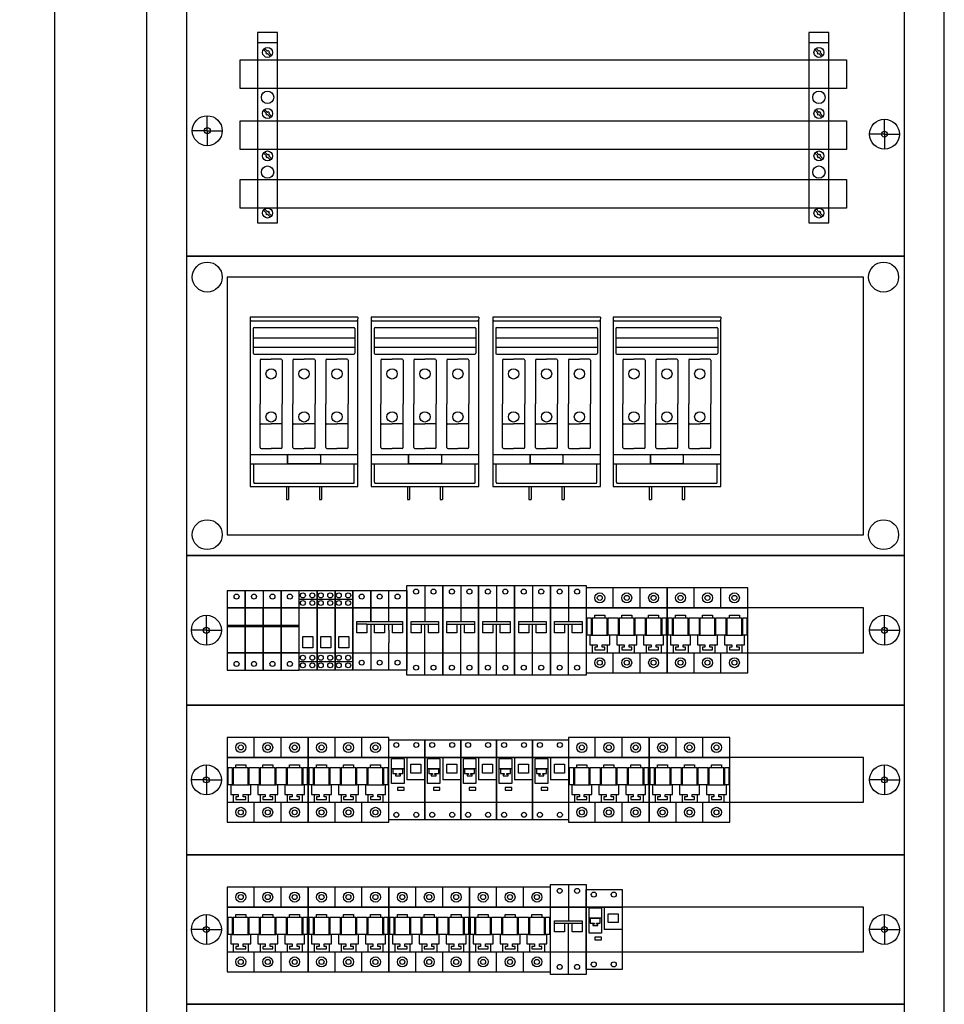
# Model space of a CAD drawing. Header units: centimetres. Extents: x -4250 to -484, y 169 to 6592.
# Tile 111 of 178: x -1205 to -1112, y 4101 to 4200. Entities that reach past the tile are written whole.
import ezdxf

# ---------------------------------------------------------------- set-up
doc = ezdxf.new("R2010")
doc.units = ezdxf.units.CM
for name, color, linetype in [('1', 7, 'Continuous'), ('SZAFY', 7, 'Continuous'), ('żółty', 2, 'Continuous')]:
    doc.layers.add(name, color=color, linetype=linetype)
doc.dimstyles.new('ISO-25', dxfattribs={"dimtxt": 2.5, "dimasz": 2.5, "dimexe": 1.25, "dimexo": 0.625, "dimtad": 1, "dimdsep": 46, "dimtxsty": 'Standard', "dimcen": 2.5, "dimadec": 0, "dimazin": 0, "dimtfac": 1, "dimtmove": 0, "dimatfit": 3, "dimfxl": 0, "dimarcsym": 0})

# ---------------------------------------------------------------- blocks, each defined once
blk = doc.blocks.new('*D67')
at = {"layer": '1', "color": 0, "lineweight": -2, "transparency": 16777216}
for p, q in [((-1192.827, 4253.573), (-1202.659, 4253.573)), ((-1201.409, 4056.073), (-1201.409, 4251.073)), ((-1192.827, 4053.573), (-1202.659, 4053.573))]:
    blk.add_line(p, q, dxfattribs=at)
at = {"layer": '1', "color": 0, "transparency": 16777216}
for points in [[(-1200.993, 4251.073), (-1201.826, 4251.073), (-1201.409, 4253.573)], [(-1201.826, 4056.073), (-1200.993, 4056.073), (-1201.409, 4053.573)]]:
    blk.add_solid(points, dxfattribs=at)
at = {"layer": 'Defpoints', "color": 0, "transparency": 16777216}
for p in [(-1201.409, 4253.573), (-1192.202, 4253.573), (-1192.202, 4053.573)]:
    blk.add_point(p, dxfattribs=at)
blk = doc.blocks.new('286690_1790574627')
for p, q in [((2, 7.5), (2, 9)), ((70, 7.5), (70, 9)), ((2, 7.5), (0.5, 7.5)), ((2, 7.5), (3.5, 7.5)), ((2, 7.5), (2, 6)), ((70, 7.5), (68.5, 7.5)), ((70, 7.5), (70, 6)), ((70, 7.5), (71.5, 7.5))]:
    blk.add_line(p, q)
for points in [[(0, 0), (72, 0), (72, 15), (0, 15)], [(4.1, 5.25), (67.9, 5.25), (67.9, 9.75), (4.1, 9.75)]]:
    blk.add_lwpolyline(points, close=True)
for centre, radius in [((2, 7.5), 1.5), ((70, 7.5), 1.5), ((2, 7.5), 0.3), ((70, 7.5), 0.3)]:
    blk.add_circle(centre, radius)
at = {"flags": 1}
for tag, p in [('BD', (74.383, 9.534)), ('NK', (74.383, 7.542)), ('TYP', (74.383, 5.942)), ('PO', (74.383, 4.404))]:
    blk.add_attdef(tag, p, '', height=1, dxfattribs=at)
blk = doc.blocks.new('108294_864282061')
at = {"layer": 'SZAFY'}
for points in [[(0, 0), (72, 0), (72, 30), (0, 30)], [(4.1, 2.086), (67.9, 2.086), (67.9, 27.914), (4.1, 27.914)]]:
    blk.add_lwpolyline(points, close=True, dxfattribs=at)
for centre in [(2.086, 27.914), (69.914, 27.914), (2.086, 2.086), (69.914, 2.086)]:
    blk.add_circle(centre, 1.5, dxfattribs=at)
at = {"flags": 1}
for tag, p in [('BD', (73.391, 16.51)), ('NK', (73.391, 14.518)), ('TYP', (73.391, 12.918)), ('PO', (73.391, 11.381))]:
    blk.add_attdef(tag, p, '', height=1, dxfattribs=at)
blk = doc.blocks.new('108393_1617907489')
for p, q in [((2.086, 12.585), (2.086, 14.085)), ((70, 12.236), (70, 13.736)), ((2.086, 12.585), (0.586, 12.585)), ((2.086, 12.585), (3.586, 12.585)), ((2.086, 12.585), (2.086, 11.085)), ((70, 12.236), (68.5, 12.236)), ((70, 12.236), (71.5, 12.236)), ((70, 12.236), (70, 10.736))]:
    blk.add_line(p, q)
blk.add_lwpolyline([(0, 25), (0, 0), (72, 0), (72, 25)], close=True)
for centre, radius in [((2.086, 12.585), 1.5), ((2.086, 12.585), 0.3), ((70, 12.236), 1.5), ((70, 12.236), 0.3)]:
    blk.add_circle(centre, radius)
at = {"flags": 1}
for tag, p in [('BD', (73.281, 11.748)), ('NK', (73.281, 9.756)), ('TYP', (73.281, 8.155)), ('PO', (73.281, 6.618))]:
    blk.add_attdef(tag, p, '', height=1, dxfattribs=at)
blk = doc.blocks.new('F284692')
for p, q in [((0, 17), (0, 16.541)), ((10.8, 17), (0, 17)), ((10.8, 17), (10.771, 16.611)), ((0, 16.541), (0, 0)), ((0.1, 16.641), (10.7, 16.641)), ((0.299, 15.85), (0.299, 13.387)), ((0.399, 15.95), (10.401, 15.95)), ((10.501, 15.85), (10.501, 13.387)), ((10.8, 0), (10.8, 16.541)), ((0.299, 14.915), (10.501, 14.915)), ((0.299, 13.978), (10.501, 13.978)), ((0.399, 13.287), (10.401, 13.287)), ((0.989, 12.687), (0.989, 8.3)), ((1.089, 12.787), (2.1, 12.787)), ((3.111, 12.787), (2.1, 12.787)), ((3.211, 12.687), (3.211, 8.3)), ((4.289, 12.687), (4.289, 8.3)), ((4.389, 12.787), (5.4, 12.787)), ((6.411, 12.787), (5.4, 12.787)), ((6.511, 12.687), (6.511, 8.3)), ((7.589, 12.687), (7.589, 8.3)), ((7.689, 12.787), (8.7, 12.787)), ((9.711, 12.787), (8.7, 12.787)), ((9.811, 12.687), (9.811, 8.3)), ((0.989, 3.913), (0.989, 8.3)), ((3.211, 3.913), (3.211, 8.3)), ((4.289, 3.913), (4.289, 8.3)), ((6.511, 3.913), (6.511, 8.3)), ((7.589, 3.913), (7.589, 8.3)), ((9.811, 3.913), (9.811, 8.3)), ((1.089, 6.291), (2.1, 6.291)), ((3.111, 6.291), (2.1, 6.291)), ((4.389, 6.291), (5.4, 6.291)), ((6.411, 6.291), (5.4, 6.291)), ((7.689, 6.291), (8.7, 6.291)), ((9.711, 6.291), (8.7, 6.291)), ((0, 3.211), (10.8, 3.211)), ((1.089, 3.813), (2.1, 3.813)), ((3.111, 3.813), (2.1, 3.813)), ((3.75, 3.211), (7.05, 3.211)), ((3.75, 3.211), (3.75, 2.4)), ((3.75, 2.3), (3.75, 3.111)), ((3.85, 3.211), (6.95, 3.211)), ((4.389, 3.813), (5.4, 3.813)), ((6.411, 3.813), (5.4, 3.813)), ((7.05, 3.211), (7.05, 2.4)), ((7.05, 3.111), (7.05, 2.3)), ((7.689, 3.813), (8.7, 3.813)), ((9.711, 3.813), (8.7, 3.813)), ((0, 2.3), (10.8, 2.3)), ((0.355, 0.433), (0.355, 2.3)), ((7.05, 2.3), (3.75, 2.3)), ((10.445, 0.433), (10.445, 2.3)), ((0, 0), (10.8, 0)), ((0.455, 0.333), (10.345, 0.333)), ((3.641, 0), (3.641, -1.3)), ((3.859, 0), (3.859, -1.3)), ((6.941, 0), (6.941, -1.3)), ((7.159, 0), (7.159, -1.3)), ((3.641, -1.3), (3.859, -1.3)), ((6.941, -1.3), (7.159, -1.3))]:
    blk.add_line(p, q)
for centre in [(2.1, 11.308), (5.4, 11.308), (8.7, 11.308), (2.1, 6.993), (5.4, 6.993), (8.7, 6.993)]:
    blk.add_circle(centre, 0.518)
for centre, start, end in [((0.1, 16.541), 90, 180), ((0.399, 15.85), 90, 180), ((10.401, 15.85), 0, 90), ((10.7, 16.541), 0, 90), ((0.399, 13.387), 180, 270), ((10.401, 13.387), 270, 360), ((1.089, 12.687), 90, 180), ((3.111, 12.687), 0, 90), ((4.389, 12.687), 90, 180), ((6.411, 12.687), 0, 90), ((7.689, 12.687), 90, 180), ((9.711, 12.687), 0, 90), ((1.089, 6.191), 90, 180), ((3.111, 6.191), 0, 90), ((4.389, 6.191), 90, 180), ((6.411, 6.191), 0, 90), ((7.689, 6.191), 90, 180), ((9.711, 6.191), 0, 90), ((1.089, 3.913), 180, 270), ((3.111, 3.913), 270, 360), ((3.85, 3.111), 90, 180), ((4.389, 3.913), 180, 270), ((6.411, 3.913), 270, 360), ((6.95, 3.111), 0, 90), ((7.689, 3.913), 180, 270), ((9.711, 3.913), 270, 360), ((3.85, 2.4), 180, 270), ((6.95, 2.4), 270, 360), ((0.455, 0.433), 180, 270), ((10.345, 0.433), 270, 360)]:
    blk.add_arc(centre, 0.1, start, end)
at = {"flags": 1}
for tag, p in [('BD', (12.698, 17.585)), ('NK', (12.698, 15.022)), ('TYP', (12.698, 12.83)), ('PO', (12.698, 10.593))]:
    blk.add_attdef(tag, p, '', height=0.5, dxfattribs=at)
blk = doc.blocks.new('064786')
for p, q in [((0, -2.25), (0, 6.75)), ((0, 6.75), (1.8, 6.75)), ((1.8, 6.75), (1.8, 3.125)), ((1.8, 6.75), (3.6, 6.75)), ((3.6, 6.75), (3.6, -2.25)), ((0, 4.5), (1.8, 4.5)), ((1.8, 4.5), (3.6, 4.5)), ((0.425, 3.125), (2.3, 3.125)), ((0.425, 2.875), (0.425, 3.125)), ((2.175, 3.125), (3.175, 3.125)), ((3.175, 3.125), (3.175, 2.75)), ((0.425, 2.875), (2.425, 2.875)), ((0.425, 2), (0.425, 2.875)), ((1.425, 2), (0.425, 2)), ((1.425, 2.875), (1.425, 2)), ((1.8, -2.25), (1.8, 2.875)), ((2.175, 2.875), (3.175, 2.875)), ((2.175, 2), (2.175, 2.875)), ((3.175, 2), (2.175, 2)), ((3.175, 2.875), (3.175, 2)), ((0, 0), (1.8, 0)), ((1.8, 0), (3.6, 0)), ((1.8, -2.25), (0, -2.25)), ((3.6, -2.25), (1.8, -2.25))]:
    blk.add_line(p, q)
for centre in [(0.925, 6.125), (2.675, 6.125), (0.925, -1.5), (2.675, -1.5)]:
    blk.add_circle(centre, 0.25)
at = {"flags": 1}
for tag, p in [('BD', (4.551, 5.73)), ('NK', (4.551, 3.087)), ('TYP', (4.551, 0.465)), ('PO', (4.551, -1.862))]:
    blk.add_attdef(tag, p, '', height=0.5, dxfattribs=at)
blk = doc.blocks.new('F921901024')
for p, q in [((0, -1.75), (0, 6.25)), ((0, 6.25), (3.6, 6.25)), ((3.6, 6.25), (3.6, -1.75)), ((0.275, 1.875), (0.275, 4.375)), ((1.525, 4.375), (1.525, 1.875)), ((1.8, 4.5), (1.8, 2.25)), ((0.4, 3.375), (1.4, 3.375)), ((2.2, 2.938), (2.2, 3.812)), ((2.2, 3.812), (3.2, 3.812)), ((3.2, 3.812), (3.2, 2.938)), ((3.6, 2.25), (1.8, 2.25)), ((3.2, 2.938), (2.2, 2.938)), ((1.525, 1.875), (0.275, 1.875)), ((1.525, 1.474), (0.861, 1.474)), ((0.861, 1.474), (0.861, 1.213)), ((0.861, 1.213), (1.525, 1.213)), ((1.525, 1.213), (1.525, 1.474)), ((3.6, -1.75), (0, -1.75))]:
    blk.add_line(p, q)
at = {"linetype": 'Continuous'}
for p, q in [((0, 4.5), (3.6, 4.5)), ((1.525, 4.375), (0.275, 4.375)), ((1.525, 3.375), (0.275, 3.375)), ((0, 0), (3.6, 0))]:
    blk.add_line(p, q, dxfattribs=at)
at = {"color": 7, "linetype": 'Continuous'}
for p, q in [((0.4, 3.375), (0.4, 2.9)), ((0.4, 3.375), (0.4, 2.9)), ((1.4, 2.9), (1.4, 3.375)), ((1.4, 2.9), (1.4, 3.375)), ((0.4, 2.9), (0.775, 2.9)), ((0.4, 2.9), (0.775, 2.9)), ((0.65, 2.775), (0.65, 2.65)), ((0.775, 2.775), (0.65, 2.775)), ((0.775, 2.775), (0.65, 2.775)), ((0.65, 2.775), (0.65, 2.65)), ((0.65, 2.65), (1.15, 2.65)), ((0.65, 2.65), (1.15, 2.65)), ((0.775, 2.9), (0.775, 2.775)), ((0.775, 2.9), (0.775, 2.775)), ((1.025, 2.775), (1.025, 2.9)), ((1.025, 2.775), (1.025, 2.9)), ((1.025, 2.9), (1.4, 2.9)), ((1.025, 2.9), (1.4, 2.9)), ((1.15, 2.775), (1.025, 2.775)), ((1.15, 2.775), (1.025, 2.775)), ((1.15, 2.65), (1.15, 2.775)), ((1.15, 2.65), (1.15, 2.775))]:
    blk.add_line(p, q, dxfattribs=at)
at = {"linetype": 'Continuous'}
for centre in [(0.75, 5.75), (2.75, 5.75), (0.75, -1.25), (2.75, -1.25)]:
    blk.add_circle(centre, 0.25, dxfattribs=at)
at = {"flags": 1}
for tag, p in [('BD', (4.037, 3.51)), ('NK', (4.037, 2.552)), ('typ', (4.037, 1.791)), ('po', (4.037, 0.832))]:
    blk.add_attdef(tag, p, '', height=0.5, dxfattribs=at)
blk = doc.blocks.new('F1955003')
for p, q in [((8.1, 6.5), (0, 6.5)), ((0, 6.5), (0, -2)), ((2.7, 4.5), (2.7, 6.5)), ((5.4, 4.5), (5.4, 6.5)), ((8.1, -2), (8.1, 6.5)), ((0, 4.5), (2.7, 4.5)), ((2.7, 4.5), (5.4, 4.5)), ((5.4, 4.5), (8.1, 4.5)), ((8.1, 0), (8.1, 4.5)), ((0.1, 3.5), (0.5, 3.5)), ((0.1, 1.75), (0.1, 3.5)), ((0.5, 3.5), (0.5, 1.75)), ((0.6, 3.5), (2.1, 3.5)), ((0.6, 3.5), (0.6, 1.75)), ((0.85, 3.5), (0.85, 3.75)), ((0.85, 3.75), (1.85, 3.75)), ((1.85, 3.75), (1.85, 3.5)), ((2.1, 1.75), (2.1, 3.5)), ((2.2, 1.75), (2.2, 3.5)), ((2.2, 3.5), (3, 3.5)), ((2.4, 3.5), (3.2, 3.5)), ((3.2, 3.5), (3.2, 1.75)), ((3.3, 3.5), (4.8, 3.5)), ((3.3, 3.5), (3.3, 1.75)), ((3.55, 3.5), (3.55, 3.75)), ((3.55, 3.75), (4.55, 3.75)), ((4.55, 3.75), (4.55, 3.5)), ((4.8, 1.75), (4.8, 3.5)), ((4.9, 3.5), (5.7, 3.5)), ((4.9, 1.75), (4.9, 3.5)), ((5.1, 3.5), (5.9, 3.5)), ((5.9, 3.5), (5.9, 1.75)), ((6, 3.5), (7.5, 3.5)), ((6, 3.5), (6, 1.75)), ((6.25, 3.5), (6.25, 3.75)), ((6.25, 3.75), (7.25, 3.75)), ((7.25, 3.75), (7.25, 3.5)), ((7.5, 1.75), (7.5, 3.5)), ((7.6, 1.75), (7.6, 3.5)), ((7.6, 3.5), (8, 3.5)), ((8, 3.5), (8, 1.75)), ((0.6, 1.75), (0.1, 1.75)), ((0.35, 1.75), (0.35, 0.8)), ((0.35, 1.75), (0.35, 0.8)), ((0.5, 1.75), (0.6, 1.75)), ((0.5, 1.75), (0.6, 1.75)), ((0.5, 1.75), (0.6, 1.75)), ((0.5, 1.75), (0.6, 1.75)), ((0.6, 1.75), (2.1, 1.75)), ((0.6, 1.75), (2.1, 1.75)), ((0.6, 1.75), (2.1, 1.75)), ((0.6, 1.75), (2.1, 1.75)), ((2.1, 1.75), (2.2, 1.75)), ((2.1, 1.75), (2.2, 1.75)), ((2.1, 1.75), (2.2, 1.75)), ((2.1, 1.75), (2.2, 1.75)), ((3, 1.75), (2.2, 1.75)), ((2.35, 0.8), (2.35, 1.75)), ((2.35, 0.8), (2.35, 1.75)), ((3.2, 1.75), (2.4, 1.75)), ((3.05, 1.75), (3.05, 0.8)), ((3.05, 1.75), (3.05, 0.8)), ((3.2, 1.75), (3.3, 1.75)), ((3.2, 1.75), (3.3, 1.75)), ((3.2, 1.75), (3.3, 1.75)), ((3.2, 1.75), (3.3, 1.75)), ((3.3, 1.75), (4.8, 1.75)), ((3.3, 1.75), (4.8, 1.75)), ((3.3, 1.75), (4.8, 1.75)), ((3.3, 1.75), (4.8, 1.75)), ((4.8, 1.75), (4.9, 1.75)), ((4.8, 1.75), (4.9, 1.75)), ((4.8, 1.75), (4.9, 1.75)), ((4.8, 1.75), (4.9, 1.75)), ((5.7, 1.75), (4.9, 1.75)), ((5.05, 0.8), (5.05, 1.75)), ((5.05, 0.8), (5.05, 1.75)), ((5.9, 1.75), (5.1, 1.75)), ((5.75, 1.75), (5.75, 0.8)), ((5.75, 1.75), (5.75, 0.8)), ((5.9, 1.75), (6, 1.75)), ((5.9, 1.75), (6, 1.75)), ((5.9, 1.75), (6, 1.75)), ((5.9, 1.75), (6, 1.75)), ((6, 1.75), (7.5, 1.75)), ((6, 1.75), (7.5, 1.75)), ((6, 1.75), (7.5, 1.75)), ((6, 1.75), (7.5, 1.75)), ((7.5, 1.75), (7.6, 1.75)), ((7.5, 1.75), (7.6, 1.75)), ((7.5, 1.75), (7.6, 1.75)), ((7.5, 1.75), (7.6, 1.75)), ((8, 1.75), (7.6, 1.75)), ((7.75, 0.8), (7.75, 1.75)), ((7.75, 0.8), (7.75, 1.75)), ((0, 0), (2.7, 0)), ((0.35, 0.8), (1.1, 0.8)), ((0.35, 0.8), (1.1, 0.8)), ((0.6, 0.8), (0.6, 0)), ((0.6, 0.8), (0.6, 0)), ((0.85, 0.55), (0.85, 0.3)), ((1.1, 0.55), (0.85, 0.55)), ((1.1, 0.55), (0.85, 0.55)), ((0.85, 0.55), (0.85, 0.3)), ((0.85, 0.3), (1.85, 0.3)), ((0.85, 0.3), (1.85, 0.3)), ((1.1, 0.8), (1.1, 0.55)), ((1.1, 0.8), (1.1, 0.55)), ((1.6, 0.8), (2.35, 0.8)), ((1.6, 0.8), (2.35, 0.8)), ((1.6, 0.55), (1.6, 0.8)), ((1.6, 0.55), (1.6, 0.8)), ((1.85, 0.55), (1.6, 0.55)), ((1.85, 0.55), (1.6, 0.55)), ((1.85, 0.3), (1.85, 0.55)), ((1.85, 0.3), (1.85, 0.55)), ((2.1, 0.8), (2.1, 0)), ((2.1, 0.8), (2.1, 0)), ((2.7, -2), (2.7, 0)), ((2.7, 0), (5.4, 0)), ((3.05, 0.8), (3.8, 0.8)), ((3.05, 0.8), (3.8, 0.8)), ((3.3, 0.8), (3.3, 0)), ((3.3, 0.8), (3.3, 0)), ((3.55, 0.55), (3.55, 0.3)), ((3.8, 0.55), (3.55, 0.55)), ((3.8, 0.55), (3.55, 0.55)), ((3.55, 0.55), (3.55, 0.3)), ((3.55, 0.3), (4.55, 0.3)), ((3.55, 0.3), (4.55, 0.3)), ((3.8, 0.8), (3.8, 0.55)), ((3.8, 0.8), (3.8, 0.55)), ((4.3, 0.55), (4.3, 0.8)), ((4.3, 0.8), (5.05, 0.8)), ((4.3, 0.8), (5.05, 0.8)), ((4.3, 0.55), (4.3, 0.8)), ((4.55, 0.55), (4.3, 0.55)), ((4.55, 0.55), (4.3, 0.55)), ((4.55, 0.3), (4.55, 0.55)), ((4.55, 0.3), (4.55, 0.55)), ((4.8, 0.8), (4.8, 0)), ((4.8, 0.8), (4.8, 0)), ((5.4, -2), (5.4, 0)), ((5.4, 0), (8.1, 0)), ((5.75, 0.8), (6.5, 0.8)), ((5.75, 0.8), (6.5, 0.8)), ((6, 0.8), (6, 0)), ((6, 0.8), (6, 0)), ((6.25, 0.55), (6.25, 0.3)), ((6.5, 0.55), (6.25, 0.55)), ((6.5, 0.55), (6.25, 0.55)), ((6.25, 0.55), (6.25, 0.3)), ((6.25, 0.3), (7.25, 0.3)), ((6.25, 0.3), (7.25, 0.3)), ((6.5, 0.8), (6.5, 0.55)), ((6.5, 0.8), (6.5, 0.55)), ((7, 0.8), (7.75, 0.8)), ((7, 0.8), (7.75, 0.8)), ((7, 0.55), (7, 0.8)), ((7, 0.55), (7, 0.8)), ((7.25, 0.55), (7, 0.55)), ((7.25, 0.55), (7, 0.55)), ((7.25, 0.3), (7.25, 0.55)), ((7.25, 0.3), (7.25, 0.55)), ((7.5, 0.8), (7.5, 0)), ((7.5, 0.8), (7.5, 0)), ((0, -2), (8.1, -2))]:
    blk.add_line(p, q)
for centre, radius in [((1.35, 5.5), 0.5), ((4.05, 5.5), 0.5), ((6.75, 5.5), 0.5), ((1.35, 5.5), 0.25), ((4.05, 5.5), 0.25), ((6.75, 5.5), 0.25), ((1.35, -1), 0.5), ((1.35, -1), 0.25), ((4.05, -1), 0.5), ((4.05, -1), 0.25), ((6.75, -1), 0.5), ((6.75, -1), 0.25)]:
    blk.add_circle(centre, radius)
at = {"flags": 1}
for tag, p in [('BD', (8.82, 5.889)), ('NK', (8.82, 3.568)), ('TYP', (8.82, 2.156)), ('PO', (8.82, 0.642))]:
    blk.add_attdef(tag, p, '', height=0.5, dxfattribs=at)
blk = doc.blocks.new('107066_180471773')
for p, q in [((0, 18.1), (2, 18.1)), ((0.887, 17.1), (0.594, 17.392)), ((1, 17.213), (0.708, 17.506)), ((0.887, 17.1), (0.816, 17.029)), ((0.816, 17.029), (0.929, 16.916)), ((1, 16.987), (0.929, 16.916)), ((1, 17.213), (1.071, 17.284)), ((1.292, 16.694), (1, 16.987)), ((1.071, 17.284), (1.184, 17.171)), ((1.113, 17.1), (1.184, 17.171)), ((1.406, 16.808), (1.113, 17.1)), ((0.887, 10.979), (0.594, 11.272)), ((1, 11.093), (0.708, 11.385)), ((0.887, 10.979), (0.816, 10.909)), ((0.816, 10.909), (0.929, 10.796)), ((1, 10.866), (0.929, 10.796)), ((1, 11.093), (1.071, 11.163)), ((1.292, 10.574), (1, 10.866)), ((1.071, 11.163), (1.184, 11.05)), ((1.113, 10.979), (1.184, 11.05)), ((1.406, 10.687), (1.113, 10.979)), ((0.887, 6.721), (0.594, 7.013)), ((1, 6.834), (0.708, 7.126)), ((0.887, 6.721), (0.816, 6.65)), ((0.816, 6.65), (0.929, 6.537)), ((1, 6.607), (0.929, 6.537)), ((1, 6.834), (1.071, 6.904)), ((1.292, 6.315), (1, 6.607)), ((1.071, 6.904), (1.184, 6.791)), ((1.113, 6.721), (1.184, 6.791)), ((1.406, 6.428), (1.113, 6.721)), ((0.887, 1), (0.594, 1.292)), ((1, 1.113), (0.708, 1.406)), ((0.887, 1), (0.816, 0.929)), ((1, 1.113), (1.071, 1.184)), ((1.071, 1.184), (1.184, 1.071)), ((1.113, 1), (1.184, 1.071)), ((1.406, 0.708), (1.113, 1)), ((0.816, 0.929), (0.929, 0.816)), ((1, 0.887), (0.929, 0.816)), ((1.292, 0.594), (1, 0.887))]:
    blk.add_line(p, q)
blk.add_lwpolyline([(0, 0), (2, 0), (2, 19.1), (0, 19.1)], close=True)
for centre, radius in [((1, 17.1), 0.5), ((1, 12.6), 0.621), ((1, 10.979), 0.5), ((1, 6.721), 0.5), ((1, 5.1), 0.621), ((1, 1), 0.5)]:
    blk.add_circle(centre, radius)
at = {"flags": 1}
for tag, p in [('BD', (4.178, 17.808)), ('NK', (4.178, 12.608)), ('TYP', (4.178, 7.409)), ('PO', (4.178, 1.824))]:
    blk.add_attdef(tag, p, '', height=2.5, dxfattribs=at)
blk = doc.blocks.new('F952530410')
for p, q in [((0, 6.25), (1.8, 6.25)), ((0, 6.25), (0, -1.75)), ((1.8, 6.25), (1.8, 0)), ((1.8, 4.5), (1.8, 6.25)), ((1.8, 6.25), (3.6, 6.25)), ((3.6, 6.25), (3.6, 0)), ((3.6, 6.25), (5.4, 6.25)), ((5.4, 4.5), (5.4, 6.25)), ((5.4, 6.25), (5.4, 0)), ((5.4, 6.25), (7.2, 6.25)), ((7.2, -1.75), (7.2, 6.25)), ((0, 4.5), (1.8, 4.5)), ((1.8, 4.5), (3.6, 4.5)), ((1.8, 0), (1.8, 4.5)), ((3.6, 4.5), (5.4, 4.5)), ((3.6, 0), (3.6, 4.5)), ((5.4, 4.5), (7.2, 4.5)), ((5.4, 0), (5.4, 4.5)), ((0, 2.75), (1.8, 2.75)), ((0, 2.625), (1.8, 2.625)), ((1.8, 2.75), (3.6, 2.75)), ((1.8, 2.625), (3.6, 2.625)), ((3.6, 2.75), (5.4, 2.75)), ((3.6, 2.625), (5.4, 2.625)), ((5.4, 2.75), (7.2, 2.75)), ((5.4, 2.625), (7.2, 2.625)), ((1.8, 0), (0, 0)), ((1.8, -1.75), (1.8, 0.25)), ((1.8, 0), (1.8, -1.75)), ((3.6, 0), (1.8, 0)), ((3.6, -1.75), (3.6, 0.25)), ((3.6, 0), (3.6, -1.75)), ((5.4, 0), (3.6, 0)), ((5.4, -1.75), (5.4, 0.25)), ((5.4, 0), (5.4, -1.75)), ((7.2, 0), (5.4, 0)), ((0, -1.75), (1.8, -1.75)), ((1.8, -1.75), (3.6, -1.75)), ((3.6, -1.75), (5.4, -1.75)), ((5.4, -1.75), (7.2, -1.75))]:
    blk.add_line(p, q)
for centre in [(0.925, 5.625), (2.675, 5.625), (4.525, 5.625), (6.275, 5.625), (0.925, -1.125), (2.675, -1.125), (4.525, -1.125), (6.275, -1.125)]:
    blk.add_circle(centre, 0.25)
at = {"flags": 1}
for tag, p in [('BD', (7.734, 4.339)), ('NK', (7.734, 2.347)), ('TYP', (7.734, 0.747)), ('PO', (7.734, -0.791))]:
    blk.add_attdef(tag, p, '', height=1, dxfattribs=at)
blk = doc.blocks.new('247698_725980249')
for p, q in [((0, -1.75), (0, 6.25)), ((0, 6.25), (1.8, 6.25)), ((1.8, 6.25), (3.6, 6.25)), ((1.8, 3.125), (1.8, 6.25)), ((1.8, 6.25), (1.8, 3.125)), ((3.6, 6.25), (5.4, 6.25)), ((3.6, 3.125), (3.6, 6.25)), ((5.4, 6.25), (5.4, -1.75)), ((0, 4.5), (1.8, 4.5)), ((1.8, 4.5), (3.6, 4.5)), ((3.6, 4.5), (5.4, 4.5)), ((0.375, 2.875), (0.375, 3.125)), ((0.375, 3.125), (4.975, 3.125)), ((4.975, 3.125), (4.975, 2.75)), ((4.975, 3.125), (4.975, 3.125)), ((0.375, 2), (0.375, 2.875)), ((1.375, 2.875), (0.375, 2.875)), ((0.375, 2.875), (0.375, 2.875)), ((0.375, 2.875), (0.375, 2.875)), ((1.375, 2), (0.375, 2)), ((1.375, 2.875), (1.375, 2)), ((1.375, 2.875), (4.975, 2.875)), ((1.8, 2.875), (1.8, -1.75)), ((2.175, 2), (2.175, 2.875)), ((3.175, 2), (2.175, 2)), ((3.175, 2.875), (3.175, 2)), ((3.6, 2.25), (3.6, 2.875)), ((3.6, 2.25), (3.6, 0.989)), ((3.975, 2), (3.975, 2.875)), ((3.975, 2.875), (3.975, 2.875)), ((3.975, 2.875), (3.975, 2.875)), ((4.975, 2), (3.975, 2)), ((4.975, 2.875), (4.975, 2)), ((4.975, 2.875), (4.975, 2.875)), ((4.975, 2.875), (4.975, 2.875)), ((4.975, 2.875), (4.975, 2.875)), ((3.6, -1.75), (3.6, 0.989)), ((0, 0), (1.8, 0)), ((1.8, 0), (3.6, 0)), ((3.6, 0), (5.4, 0)), ((1.8, -1.75), (0, -1.75)), ((3.6, -1.75), (1.8, -1.75)), ((5.4, -1.75), (3.6, -1.75))]:
    blk.add_line(p, q)
for centre in [(0.875, 5.625), (2.675, 5.625), (4.475, 5.625), (0.875, -1), (2.675, -1), (4.475, -1)]:
    blk.add_circle(centre, 0.25)
at = {"flags": 1}
for tag, p in [('BD', (6.637, 5.482)), ('NK', (6.637, 2.919)), ('TYP', (6.637, 0.727)), ('PO', (6.637, -1.51))]:
    blk.add_attdef(tag, p, '', height=0.5, dxfattribs=at)
blk = doc.blocks.new('F1975025')
for p, q in [((0, 4.5), (0, 6.25)), ((0, 6.25), (1.8, 6.25)), ((0, -1.75), (0, 6.25)), ((1.8, 6.25), (1.8, -1.75)), ((0, 5.375), (1.8, 5.375)), ((0, 4.5), (1.8, 4.5)), ((0.375, 1.375), (0.375, 1.625)), ((0.375, 1.625), (1.375, 1.625)), ((0.375, 0.5), (0.375, 1.375)), ((1.375, 1.625), (1.375, 1.25)), ((1.375, 1.375), (1.375, 0.5)), ((0, 0), (1.8, 0)), ((0, -1.75), (0, 0)), ((1.375, 0.5), (0.375, 0.5)), ((0, -0.875), (1.8, -0.875)), ((1.8, -1.75), (0, -1.75))]:
    blk.add_line(p, q)
for centre in [(0.375, 5.75), (1.324, 5.75), (0.375, 4.987), (1.324, 4.987), (0.375, -0.5), (1.324, -0.5), (0.375, -1.263), (1.324, -1.263)]:
    blk.add_circle(centre, 0.25)
at = {"flags": 1}
for tag, p in [('BD', (0.501, 3.531)), ('NK', (0.492, 2.257)), ('typ', (0.501, 1.274)), ('po', (0.492, 0))]:
    blk.add_attdef(tag, p, '', height=0.5, dxfattribs=at)

msp = doc.modelspace()

# ---------------------------------------------------------------- linework, layer by layer
at = {"color": 3}
msp.add_lwpolyline([(-1192.2024, 4253.5732), (-1192.2024, 4053.5732), (-1112.2024, 4053.5732), (-1112.2024, 4253.5732)], close=True, dxfattribs=at)
msp.add_lwpolyline([(-1188.2024, 4056.0732), (-1116.2024, 4056.0732), (-1116.2024, 4251.0732), (-1188.2024, 4251.0732)], close=True)
at = {"layer": 'żółty'}
for points in [[(-1182.8083, 4195.7757), (-1122.0234, 4195.7757), (-1122.0234, 4192.9002), (-1182.8083, 4192.9002)], [(-1182.8083, 4189.6461), (-1122.0234, 4189.6461), (-1122.0234, 4186.7705), (-1182.8083, 4186.7705)], [(-1182.8083, 4183.7752), (-1122.0234, 4183.7752), (-1122.0234, 4180.8997), (-1182.8083, 4180.8997)]]:
    msp.add_lwpolyline(points, close=True, dxfattribs=at)

# ---------------------------------------------------------------- block references
for name, p in [('108393_1617907489', (-1188.2024, 4176.0732)), ('F284692', (-1181.8124, 4152.9735)), ('F284692', (-1169.6864, 4152.9735)), ('F284692', (-1157.4919, 4152.9735)), ('F284692', (-1145.4251, 4152.9735)), ('286690_1790574627', (-1188.2024, 4131.0732)), ('F952530410', (-1184.1024, 4136.3232)), ('F1975025', (-1176.9024, 4136.3232)), ('F1975025', (-1175.1024, 4136.3232)), ('F1975025', (-1173.3024, 4136.3232)), ('064786', (-1166.1024, 4136.3232)), ('064786', (-1162.5024, 4136.3232)), ('064786', (-1158.9024, 4136.3232)), ('064786', (-1155.3024, 4136.3232)), ('064786', (-1151.7024, 4136.3232)), ('F1955003', (-1148.1024, 4136.3232)), ('F1955003', (-1140.0024, 4136.3232)), ('286690_1790574627', (-1188.2024, 4116.0732)), ('F1955003', (-1184.1024, 4121.3232)), ('F1955003', (-1176.0024, 4121.3232)), ('F921901024', (-1167.9024, 4121.3232)), ('F921901024', (-1164.3024, 4121.3232)), ('F921901024', (-1160.7024, 4121.3232)), ('F921901024', (-1157.1024, 4121.3232)), ('F921901024', (-1153.5024, 4121.3232)), ('F1955003', (-1149.9024, 4121.3232)), ('F1955003', (-1141.8024, 4121.3232)), ('286690_1790574627', (-1188.2024, 4101.0732)), ('F1955003', (-1184.1024, 4106.3232)), ('F1955003', (-1176.0024, 4106.3232)), ('F1955003', (-1167.9024, 4106.3232)), ('F1955003', (-1159.8024, 4106.3232)), ('064786', (-1151.7024, 4106.3232)), ('F921901024', (-1148.1024, 4106.3232)), ('286690_1790574627', (-1188.2024, 4086.0732))]:
    msp.add_blockref(name, p)
at = {"layer": '1'}
for name, p in [('107066_180471773', (-1181.0686, 4179.4083)), ('107066_180471773', (-1125.7745, 4179.4083)), ('108294_864282061', (-1188.2024, 4146.0732)), ('247698_725980249', (-1171.5024, 4136.3232))]:
    msp.add_blockref(name, p, dxfattribs=at)

# ---------------------------------------------------------------- dimensions: what is measured, and where the dimension line sits
dim = msp.add_linear_dim(base=(-1201.4095, 4253.5732), p1=(-1192.2024, 4053.5732), p2=(-1192.2024, 4253.5732), angle=90, dimstyle='ISO-25', dxfattribs=at)
dim.commit()
dim.dimension.update_dxf_attribs({"geometry": '*D67', "text_midpoint": (-1203.2845, 4153.5732)})

doc.saveas('drawing.dxf')
